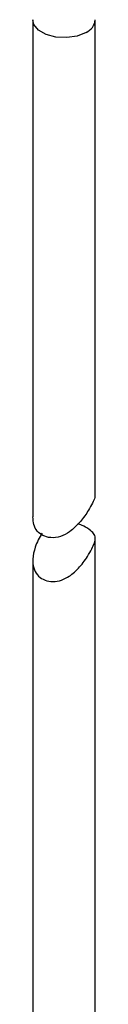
# Model space of a CAD drawing. Header units: millimetres. Extents: x 15 to 415, y 5 to 292.
# Tile 31 of 45: x 365.99 to 367.54, y 113.41 to 137.78. Entities that reach past the tile are written whole.
import ezdxf

# ---------------------------------------------------------------- set-up
doc = ezdxf.new("R2010")
doc.units = ezdxf.units.MM

msp = doc.modelspace()

# ---------------------------------------------------------------- linework, layer by layer
at = {"color": 7, "linetype": 'Continuous', "lineweight": 25}
for p, q in [((365.991588, 137.776933), (365.991588, 125.469214)), ((367.534445, 126.018562), (367.534445, 137.776933)), ((367.534445, 109.150684), (367.534445, 124.940759)), ((365.991588, 124.381641), (365.991588, 109.150684))]:
    msp.add_line(p, q, dxfattribs=at)
at = {"color": 8, "linetype": 'Continuous', "lineweight": 25, "flags": 128}
msp.add_lwpolyline([(367.308499, 137.461887), (367.089036, 137.373134), (366.830251, 137.333086), (366.563356, 137.346572), (366.320543, 137.411966), (366.131099, 137.52138), (366.017874, 137.661618), (365.991588, 137.777129)], dxfattribs=at)
at = {"color": 8, "linetype": 'Continuous', "lineweight": 25}
msp.add_arc((367.167714, 137.801482), 0.367621, 292.5173179, 356.008384, dxfattribs=at)
at = {"color": 7, "linetype": 'Continuous', "lineweight": 25}
for points, knots in [([(367.528554, 126.01868), (367.528908, 125.997685), (367.529821, 125.94346), (367.470953, 125.810309), (367.35264, 125.600644), (367.169392, 125.343568), (366.937772, 125.112471), (366.678241, 124.972487), (366.439036, 124.942487), (366.235893, 124.999507), (366.091357, 125.113401), (366.004802, 125.272935), (365.996514, 125.404616), (365.992444, 125.469275)], [0, 0, 0, 0, 0.04691738, 0.121174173, 0.201530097, 0.329634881, 0.468050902, 0.566718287, 0.666137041, 0.75220604, 0.835609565, 0.919279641, 1, 1, 1, 1]), ([(366.217534, 125.07103), (366.154852, 124.956988), (366.040898, 124.749662), (365.982557, 124.443227), (365.999574, 124.203705), (366.088783, 124.031176), (366.240719, 123.916193), (366.43426, 123.862251), (366.648974, 123.880186), (366.890628, 123.985054), (367.130095, 124.194192), (367.321967, 124.450341), (367.450813, 124.672046), (367.520523, 124.831875), (367.544259, 124.962098), (367.506141, 125.064395), (367.390123, 125.160686), (367.246698, 125.248486), (367.138615, 125.289344), (367.108179, 125.30085)], [0, 0, 0, 0, 0.09111174, 0.165639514, 0.2229618, 0.280516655, 0.333555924, 0.387033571, 0.440242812, 0.493694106, 0.576126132, 0.662025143, 0.71472805, 0.759280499, 0.803912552, 0.85990976, 0.917071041, 0.976647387, 1, 1, 1, 1])]:
    msp.add_open_spline(points, degree=3, knots=knots, dxfattribs=at)

doc.saveas('drawing.dxf')
